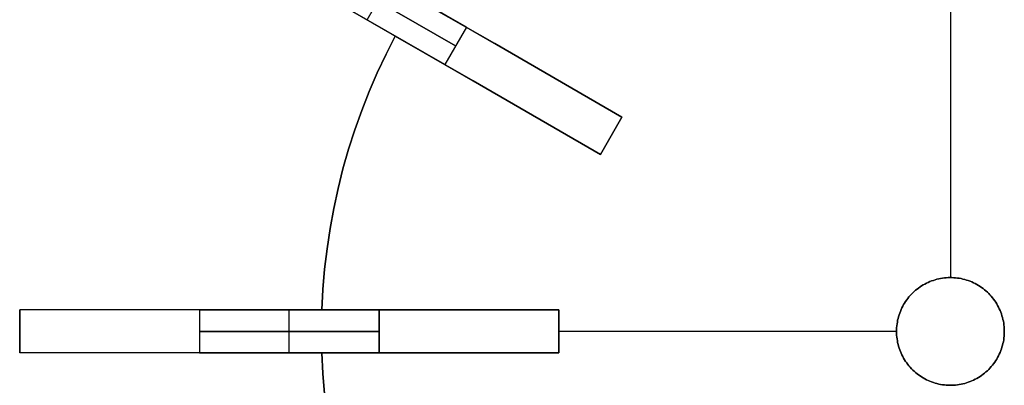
# Model space of a CAD drawing. Header units: millimetres. Extents: x 161 to 3923, y -487 to 1291.
# Tile 15 of 40: x 1083 to 1357, y 752 to 854. Entities that reach past the tile are written whole.
import ezdxf

# ---------------------------------------------------------------- set-up
doc = ezdxf.new("R2010")
doc.units = ezdxf.units.MM
doc.layers.add('Predeterminada', color=7, linetype='Continuous')

msp = doc.modelspace()

# ---------------------------------------------------------------- linework, layer by layer
at = {"layer": 'Predeterminada', "color": 254, "true_color": 0xf3e5b7}
for points in [[(1251.04, 826.92), (1121.14, 901.92)], [(1245.04, 816.52), (1115.14, 891.52)], [(1207.74, 851.92), (1164.44, 876.92)], [(1164.44, 876.92), (1207.74, 851.92)], [(1342.44, 876.22), (1342.44, 782.22)], [(1342.44, 876.22), (1342.44, 782.22)], [(1161.44, 871.72), (1204.74, 846.72)], [(1204.74, 846.72), (1161.44, 871.72)], [(1158.44, 866.52), (1201.74, 841.52)], [(1201.74, 841.52), (1158.44, 866.52)], [(1180.09, 854.02), (1186.09, 864.42)], [(1215.64, 847.36), (1193.97, 859.87)], [(1193.97, 859.87), (1215.64, 847.36)], [(1167.54, 773.22), (1167.83, 778.9), (1168.3, 784.57), (1168.96, 790.22), (1169.8, 795.84), (1170.82, 801.44), (1172.02, 807), (1173.4, 812.51), (1174.96, 817.98), (1176.7, 823.4), (1178.61, 828.75), (1180.7, 834.05), (1182.96, 839.27), (1185.38, 844.41), (1187.97, 849.47)], [(1187.97, 849.47), (1185.38, 844.41), (1182.96, 839.27), (1180.7, 834.05), (1178.61, 828.75), (1176.7, 823.4), (1174.96, 817.98), (1173.4, 812.51), (1172.02, 807), (1170.82, 801.44), (1169.8, 795.84), (1168.96, 790.22), (1168.3, 784.57), (1167.83, 778.9), (1167.54, 773.22)], [(1167.54, 773.22), (1167.83, 778.9), (1168.3, 784.57), (1168.96, 790.22), (1169.8, 795.84), (1170.82, 801.44), (1172.02, 807), (1173.4, 812.51), (1174.96, 817.98), (1176.7, 823.4), (1178.61, 828.75), (1180.7, 834.05), (1182.96, 839.27), (1185.38, 844.41), (1187.97, 849.47)], [(1187.97, 849.47), (1209.64, 836.96)], [(1209.64, 836.96), (1187.97, 849.47)], [(1207.74, 851.92), (1201.74, 841.52)], [(1207.74, 851.92), (1201.74, 841.52)], [(1251.04, 826.92), (1215.64, 847.36)], [(1215.64, 847.36), (1251.04, 826.92)], [(1209.64, 836.96), (1245.04, 816.52)], [(1245.04, 816.52), (1209.64, 836.96)], [(1245.04, 816.52), (1251.04, 826.92)], [(1245.04, 816.52), (1251.04, 826.92)], [(1245.04, 816.52), (1251.04, 826.92)], [(1251.04, 826.92), (1245.04, 816.52)], [(1245.04, 816.52), (1251.04, 826.92)], [(1245.04, 816.52), (1251.04, 826.92)], [(1245.04, 816.52), (1251.04, 826.92)], [(1083.44, 773.22), (1083.44, 761.22)], [(1083.44, 773.22), (1083.44, 761.22)], [(1233.44, 773.22), (1083.44, 773.22)], [(1083.44, 761.22), (1083.44, 773.22)], [(1183.44, 773.22), (1133.44, 773.22)], [(1133.44, 773.22), (1183.44, 773.22)], [(1133.44, 773.22), (1133.44, 761.22)], [(1133.44, 773.22), (1133.44, 761.22)], [(1158.44, 761.22), (1158.44, 773.22)], [(1158.44, 761.22), (1158.44, 773.22)], [(1192.56, 773.22), (1167.54, 773.22)], [(1167.54, 773.22), (1192.56, 773.22)], [(1183.44, 761.22), (1183.44, 773.22)], [(1183.44, 773.22), (1183.44, 761.22)], [(1233.44, 773.22), (1192.56, 773.22)], [(1192.56, 773.22), (1233.44, 773.22)], [(1233.44, 761.22), (1233.44, 773.22)], [(1233.44, 773.22), (1233.44, 761.22)], [(1233.44, 761.22), (1233.44, 773.22)], [(1233.44, 761.22), (1233.44, 773.22)], [(1233.44, 761.22), (1233.44, 773.22)], [(1233.44, 761.22), (1233.44, 773.22)], [(1133.44, 767.22), (1183.44, 767.22)], [(1183.44, 767.22), (1133.44, 767.22)], [(1327.44, 767.22), (1233.44, 767.22)], [(1327.44, 767.22), (1233.44, 767.22)], [(1233.44, 761.22), (1083.44, 761.22)], [(1133.44, 761.22), (1183.44, 761.22)], [(1183.44, 761.22), (1133.44, 761.22)], [(1187.97, 684.97), (1185.38, 690.03), (1182.96, 695.18), (1180.7, 700.4), (1178.61, 705.69), (1176.7, 711.04), (1174.96, 716.46), (1173.4, 721.93), (1172.02, 727.44), (1170.82, 733), (1169.8, 738.6), (1168.96, 744.22), (1168.3, 749.87), (1167.83, 755.54), (1167.54, 761.22)], [(1167.54, 761.22), (1167.83, 755.54), (1168.3, 749.87), (1168.96, 744.22), (1169.8, 738.6), (1170.82, 733), (1172.02, 727.44), (1173.4, 721.93), (1174.96, 716.46), (1176.7, 711.04), (1178.61, 705.69), (1180.7, 700.4), (1182.96, 695.18), (1185.38, 690.03), (1187.97, 684.97)], [(1167.54, 761.22), (1192.56, 761.22)], [(1192.56, 761.22), (1167.54, 761.22)], [(1187.97, 684.97), (1185.38, 690.03), (1182.96, 695.18), (1180.7, 700.4), (1178.61, 705.69), (1176.7, 711.04), (1174.96, 716.46), (1173.4, 721.93), (1172.02, 727.44), (1170.82, 733), (1169.8, 738.6), (1168.96, 744.22), (1168.3, 749.87), (1167.83, 755.54), (1167.54, 761.22)], [(1192.56, 761.22), (1233.44, 761.22)], [(1233.44, 761.22), (1192.56, 761.22)]]:
    msp.add_lwpolyline(points, dxfattribs=at)
at = {"layer": 'Predeterminada', "color": 254, "true_color": 0xf3e5b7, "extrusion": (1, 0, 0)}
for points in [[(854.02, 621.04), (854.02, 1071.04)], [(849.47, 924.04), (849.47, 936.04)], [(826.92, 924.04), (826.92, 671.04)], [(826.92, 1021.04), (826.92, 936.04)], [(821.72, 924.04), (821.72, 671.04)], [(821.72, 1021.04), (821.72, 936.04)], [(816.52, 924.04), (816.52, 671.04)], [(816.52, 1021.04), (816.52, 936.04)], [(782.22, 936.04), (782.22, 924.04)], [(773.22, 646.04), (773.22, 996.04)], [(773.22, 596.04), (773.22, 1046.04)], [(773.22, 924.04), (773.22, 936.04)], [(773.22, 924.04), (773.22, 646.04)], [(773.22, 996.04), (773.22, 936.04)], [(767.22, 646.04), (767.22, 996.04)], [(767.22, 924.04), (767.22, 646.04)], [(767.22, 996.04), (767.22, 936.04)], [(767.22, 936.04), (767.22, 924.04)], [(761.22, 646.04), (761.22, 996.04)], [(761.22, 596.04), (761.22, 1046.04)], [(761.22, 924.04), (761.22, 936.04)], [(761.22, 924.04), (761.22, 646.04)], [(761.22, 996.04), (761.22, 936.04)]]:
    msp.add_lwpolyline(points, dxfattribs=at)
at = {"layer": 'Predeterminada', "color": 254, "true_color": 0xf3e5b7, "extrusion": (0.5, 0.866025, 1.11426e-14)}
msp.add_lwpolyline([(-669.98, 671.04), (-669.95, 669.33), (-669.86, 667.62), (-669.71, 665.92), (-669.51, 664.23), (-669.25, 662.54), (-668.93, 660.86), (-668.55, 659.2), (-668.12, 657.55), (-667.63, 655.91), (-667.09, 654.29), (-666.49, 652.69), (-665.84, 651.12), (-665.13, 649.56), (-664.37, 648.03), (-663.56, 646.53), (-662.7, 645.06), (-661.79, 643.61), (-660.82, 642.2), (-659.82, 640.82), (-658.76, 639.48), (-657.66, 638.18), (-656.52, 636.91), (-655.33, 635.68), (-654.1, 634.49), (-652.84, 633.35), (-651.53, 632.25), (-650.19, 631.2), (-648.81, 630.19), (-647.4, 629.23), (-645.96, 628.31), (-644.48, 627.45), (-642.98, 626.64), (-641.45, 625.88), (-639.9, 625.18), (-638.32, 624.52), (-636.72, 623.92), (-635.1, 623.38), (-633.47, 622.89), (-631.81, 622.46), (-630.15, 622.08), (-628.47, 621.76), (-626.78, 621.5), (-625.09, 621.3), (-623.39, 621.15), (-621.68, 621.06), (-619.98, 621.04)], dxfattribs=at)
at = {"layer": 'Predeterminada', "color": 254, "true_color": 0xf3e5b7, "extrusion": (0.5, 0.866025, -1.73616e-14)}
msp.add_lwpolyline([(-619.98, 1071.04), (-621.68, 1071.01), (-623.39, 1070.92), (-625.09, 1070.77), (-626.78, 1070.57), (-628.47, 1070.31), (-630.15, 1069.99), (-631.81, 1069.61), (-633.47, 1069.18), (-635.1, 1068.69), (-636.72, 1068.15), (-638.32, 1067.55), (-639.9, 1066.9), (-641.45, 1066.19), (-642.98, 1065.43), (-644.48, 1064.62), (-645.96, 1063.76), (-647.4, 1062.84), (-648.81, 1061.88), (-650.19, 1060.88), (-651.53, 1059.82), (-652.84, 1058.72), (-654.1, 1057.58), (-655.33, 1056.39), (-656.52, 1055.16), (-657.66, 1053.9), (-658.76, 1052.59), (-659.82, 1051.25), (-660.82, 1049.87), (-661.79, 1048.46), (-662.7, 1047.01), (-663.56, 1045.54), (-664.37, 1044.04), (-665.13, 1042.51), (-665.84, 1040.96), (-666.49, 1039.38), (-667.09, 1037.78), (-667.63, 1036.16), (-668.12, 1034.53), (-668.55, 1032.87), (-668.93, 1031.21), (-669.25, 1029.53), (-669.51, 1027.84), (-669.71, 1026.15), (-669.86, 1024.45), (-669.95, 1022.74), (-669.98, 1021.04)], dxfattribs=at)
at = {"layer": 'Predeterminada', "color": 254, "true_color": 0xf3e5b7, "extrusion": (0.5, 0.866025, 1.93149e-15)}
msp.add_lwpolyline([(-669.98, 671.04), (-669.95, 669.33), (-669.86, 667.62), (-669.71, 665.92), (-669.51, 664.23), (-669.25, 662.54), (-668.93, 660.86), (-668.55, 659.2), (-668.12, 657.55), (-667.63, 655.91), (-667.09, 654.29), (-666.49, 652.69), (-665.84, 651.12), (-665.13, 649.56), (-664.37, 648.03), (-663.56, 646.53), (-662.7, 645.06), (-661.79, 643.61), (-660.82, 642.2), (-659.82, 640.82), (-658.76, 639.48), (-657.66, 638.18), (-656.52, 636.91), (-655.33, 635.68), (-654.1, 634.49), (-652.84, 633.35), (-651.53, 632.25), (-650.19, 631.2), (-648.81, 630.19), (-647.4, 629.23), (-645.96, 628.31), (-644.48, 627.45), (-642.98, 626.64), (-641.45, 625.88), (-639.9, 625.18), (-638.32, 624.52), (-636.72, 623.92), (-635.1, 623.38), (-633.47, 622.89), (-631.81, 622.46), (-630.15, 622.08), (-628.47, 621.76), (-626.78, 621.5), (-625.09, 621.3), (-623.39, 621.15), (-621.68, 621.06), (-619.98, 621.04)], dxfattribs=at)
at = {"layer": 'Predeterminada', "color": 254, "true_color": 0xf3e5b7, "extrusion": (0.5, 0.866025, -4.31116e-15)}
msp.add_lwpolyline([(-619.98, 1071.04), (-621.68, 1071.01), (-623.39, 1070.92), (-625.09, 1070.77), (-626.78, 1070.57), (-628.47, 1070.31), (-630.15, 1069.99), (-631.81, 1069.61), (-633.47, 1069.18), (-635.1, 1068.69), (-636.72, 1068.15), (-638.32, 1067.55), (-639.9, 1066.9), (-641.45, 1066.19), (-642.98, 1065.43), (-644.48, 1064.62), (-645.96, 1063.76), (-647.4, 1062.84), (-648.81, 1061.88), (-650.19, 1060.88), (-651.53, 1059.82), (-652.84, 1058.72), (-654.1, 1057.58), (-655.33, 1056.39), (-656.52, 1055.16), (-657.66, 1053.9), (-658.76, 1052.59), (-659.82, 1051.25), (-660.82, 1049.87), (-661.79, 1048.46), (-662.7, 1047.01), (-663.56, 1045.54), (-664.37, 1044.04), (-665.13, 1042.51), (-665.84, 1040.96), (-666.49, 1039.38), (-667.09, 1037.78), (-667.63, 1036.16), (-668.12, 1034.53), (-668.55, 1032.87), (-668.93, 1031.21), (-669.25, 1029.53), (-669.51, 1027.84), (-669.71, 1026.15), (-669.86, 1024.45), (-669.95, 1022.74), (-669.98, 1021.04)], dxfattribs=at)
at = {"layer": 'Predeterminada', "color": 254, "true_color": 0xf3e5b7, "extrusion": (0.5, 0.866025, 1.02678e-14)}
msp.add_lwpolyline([(-669.98, 671.04), (-669.95, 669.33), (-669.86, 667.62), (-669.71, 665.92), (-669.51, 664.23), (-669.25, 662.54), (-668.93, 660.86), (-668.55, 659.2), (-668.12, 657.55), (-667.63, 655.91), (-667.09, 654.29), (-666.49, 652.69), (-665.84, 651.12), (-665.13, 649.56), (-664.37, 648.03), (-663.56, 646.53), (-662.7, 645.06), (-661.79, 643.61), (-660.82, 642.2), (-659.82, 640.82), (-658.76, 639.48), (-657.66, 638.18), (-656.52, 636.91), (-655.33, 635.68), (-654.1, 634.49), (-652.84, 633.35), (-651.53, 632.25), (-650.19, 631.2), (-648.81, 630.19), (-647.4, 629.23), (-645.96, 628.31), (-644.48, 627.45), (-642.98, 626.64), (-641.45, 625.88), (-639.9, 625.18), (-638.32, 624.52), (-636.72, 623.92), (-635.1, 623.38), (-633.47, 622.89), (-631.81, 622.46), (-630.15, 622.08), (-628.47, 621.76), (-626.78, 621.5), (-625.09, 621.3), (-623.39, 621.15), (-621.68, 621.06), (-619.98, 621.04)], dxfattribs=at)
at = {"layer": 'Predeterminada', "color": 254, "true_color": 0xf3e5b7, "extrusion": (0.5, 0.866025, -1.5749e-14)}
msp.add_lwpolyline([(-619.98, 1071.04), (-621.68, 1071.01), (-623.39, 1070.92), (-625.09, 1070.77), (-626.78, 1070.57), (-628.47, 1070.31), (-630.15, 1069.99), (-631.81, 1069.61), (-633.47, 1069.18), (-635.1, 1068.69), (-636.72, 1068.15), (-638.32, 1067.55), (-639.9, 1066.9), (-641.45, 1066.19), (-642.98, 1065.43), (-644.48, 1064.62), (-645.96, 1063.76), (-647.4, 1062.84), (-648.81, 1061.88), (-650.19, 1060.88), (-651.53, 1059.82), (-652.84, 1058.72), (-654.1, 1057.58), (-655.33, 1056.39), (-656.52, 1055.16), (-657.66, 1053.9), (-658.76, 1052.59), (-659.82, 1051.25), (-660.82, 1049.87), (-661.79, 1048.46), (-662.7, 1047.01), (-663.56, 1045.54), (-664.37, 1044.04), (-665.13, 1042.51), (-665.84, 1040.96), (-666.49, 1039.38), (-667.09, 1037.78), (-667.63, 1036.16), (-668.12, 1034.53), (-668.55, 1032.87), (-668.93, 1031.21), (-669.25, 1029.53), (-669.51, 1027.84), (-669.71, 1026.15), (-669.86, 1024.45), (-669.95, 1022.74), (-669.98, 1021.04)], dxfattribs=at)
at = {"layer": 'Predeterminada', "color": 254, "true_color": 0xf3e5b7}
for points in [[(1327.44, 767.22), (1327.45, 766.7), (1327.48, 766.18), (1327.52, 765.66), (1327.58, 765.14), (1327.67, 764.63), (1327.76, 764.12), (1327.88, 763.61), (1328.01, 763.11), (1328.17, 762.61), (1328.33, 762.12), (1328.52, 761.63), (1328.72, 761.15), (1328.94, 760.68), (1329.18, 760.21), (1329.43, 759.76), (1329.69, 759.31), (1329.98, 758.87), (1330.27, 758.45), (1330.59, 758.03), (1330.91, 757.62), (1331.25, 757.23), (1331.61, 756.85), (1331.97, 756.48), (1332.35, 756.12), (1332.74, 755.78), (1333.15, 755.45), (1333.56, 755.13), (1333.98, 754.83), (1334.42, 754.55), (1334.86, 754.27), (1335.32, 754.02), (1335.78, 753.78), (1336.25, 753.56), (1336.73, 753.35), (1337.21, 753.16), (1337.71, 752.99), (1338.2, 752.83), (1338.7, 752.69), (1339.21, 752.57), (1339.72, 752.47), (1340.23, 752.38), (1340.75, 752.32), (1341.27, 752.27), (1341.79, 752.24), (1342.31, 752.22), (1342.83, 752.23), (1343.35, 752.25), (1343.87, 752.29), (1344.39, 752.35), (1344.9, 752.42), (1345.41, 752.52), (1345.92, 752.63), (1346.43, 752.76), (1346.93, 752.91), (1347.42, 753.07), (1347.91, 753.25), (1348.39, 753.45), (1348.86, 753.67), (1349.33, 753.9), (1349.79, 754.14), (1350.24, 754.41), (1350.68, 754.69), (1351.11, 754.98), (1351.53, 755.29), (1351.94, 755.61), (1352.33, 755.95), (1352.72, 756.3), (1353.09, 756.66), (1353.45, 757.04), (1353.8, 757.43), (1354.13, 757.83), (1354.45, 758.24), (1354.76, 758.66), (1355.05, 759.09), (1355.32, 759.53), (1355.58, 759.99), (1355.82, 760.45), (1356.05, 760.91), (1356.26, 761.39), (1356.45, 761.87), (1356.63, 762.36), (1356.79, 762.86), (1356.93, 763.36), (1357.06, 763.87), (1357.17, 764.37), (1357.26, 764.89), (1357.33, 765.4), (1357.38, 765.92), (1357.42, 766.44), (1357.44, 766.96), (1357.44, 767.48), (1357.42, 768), (1357.38, 768.52), (1357.33, 769.04), (1357.26, 769.55), (1357.17, 770.07), (1357.06, 770.58), (1356.93, 771.08), (1356.79, 771.58), (1356.63, 772.08), (1356.45, 772.57), (1356.26, 773.05), (1356.05, 773.53), (1355.82, 774), (1355.58, 774.46), (1355.32, 774.91), (1355.05, 775.35), (1354.76, 775.78), (1354.45, 776.21), (1354.13, 776.62), (1353.8, 777.02), (1353.45, 777.41), (1353.09, 777.78), (1352.72, 778.14), (1352.33, 778.5), (1351.94, 778.83), (1351.53, 779.15), (1351.11, 779.46), (1350.68, 779.76), (1350.24, 780.03), (1349.79, 780.3), (1349.33, 780.54), (1348.86, 780.78), (1348.39, 780.99), (1347.91, 781.19), (1347.42, 781.37), (1346.93, 781.53), (1346.43, 781.68), (1345.92, 781.81), (1345.41, 781.92), (1344.9, 782.02), (1344.39, 782.09), (1343.87, 782.15), (1343.35, 782.19), (1342.83, 782.22), (1342.31, 782.22), (1341.79, 782.21), (1341.27, 782.18), (1340.75, 782.13), (1340.23, 782.06), (1339.72, 781.97), (1339.21, 781.87), (1338.7, 781.75), (1338.2, 781.61), (1337.71, 781.45), (1337.21, 781.28), (1336.73, 781.09), (1336.25, 780.89), (1335.78, 780.66), (1335.32, 780.42), (1334.86, 780.17), (1334.42, 779.9), (1333.98, 779.61), (1333.56, 779.31), (1333.15, 778.99), (1332.74, 778.67), (1332.35, 778.32), (1331.97, 777.96), (1331.61, 777.6), (1331.25, 777.21), (1330.91, 776.82), (1330.59, 776.41), (1330.27, 776), (1329.98, 775.57), (1329.69, 775.13), (1329.43, 774.68), (1329.18, 774.23), (1328.94, 773.76), (1328.72, 773.29), (1328.52, 772.81), (1328.33, 772.32), (1328.17, 771.83), (1328.01, 771.33), (1327.88, 770.83), (1327.76, 770.32), (1327.67, 769.81), (1327.58, 769.3), (1327.52, 768.78), (1327.48, 768.26), (1327.45, 767.74)], [(1327.44, 767.22), (1327.45, 767.74), (1327.48, 768.26), (1327.52, 768.78), (1327.58, 769.3), (1327.67, 769.81), (1327.76, 770.32), (1327.88, 770.83), (1328.01, 771.33), (1328.17, 771.83), (1328.33, 772.32), (1328.52, 772.81), (1328.72, 773.29), (1328.94, 773.76), (1329.18, 774.23), (1329.43, 774.68), (1329.69, 775.13), (1329.98, 775.57), (1330.27, 776), (1330.59, 776.41), (1330.91, 776.82), (1331.25, 777.21), (1331.61, 777.6), (1331.97, 777.96), (1332.35, 778.32), (1332.74, 778.67), (1333.15, 778.99), (1333.56, 779.31), (1333.98, 779.61), (1334.42, 779.9), (1334.86, 780.17), (1335.32, 780.42), (1335.78, 780.66), (1336.25, 780.89), (1336.73, 781.09), (1337.21, 781.28), (1337.71, 781.45), (1338.2, 781.61), (1338.7, 781.75), (1339.21, 781.87), (1339.72, 781.97), (1340.23, 782.06), (1340.75, 782.13), (1341.27, 782.18), (1341.79, 782.21), (1342.31, 782.22), (1342.83, 782.22), (1343.35, 782.19), (1343.87, 782.15), (1344.39, 782.09), (1344.9, 782.02), (1345.41, 781.92), (1345.92, 781.81), (1346.43, 781.68), (1346.93, 781.53), (1347.42, 781.37), (1347.91, 781.19), (1348.39, 780.99), (1348.86, 780.78), (1349.33, 780.54), (1349.79, 780.3), (1350.24, 780.03), (1350.68, 779.76), (1351.11, 779.46), (1351.53, 779.15), (1351.94, 778.83), (1352.33, 778.5), (1352.72, 778.14), (1353.09, 777.78), (1353.45, 777.41), (1353.8, 777.02), (1354.13, 776.62), (1354.45, 776.21), (1354.76, 775.78), (1355.05, 775.35), (1355.32, 774.91), (1355.58, 774.46), (1355.82, 774), (1356.05, 773.53), (1356.26, 773.05), (1356.45, 772.57), (1356.63, 772.08), (1356.79, 771.58), (1356.93, 771.08), (1357.06, 770.58), (1357.17, 770.07), (1357.26, 769.55), (1357.33, 769.04), (1357.38, 768.52), (1357.42, 768), (1357.44, 767.48), (1357.44, 766.96), (1357.42, 766.44), (1357.38, 765.92), (1357.33, 765.4), (1357.26, 764.89), (1357.17, 764.37), (1357.06, 763.87), (1356.93, 763.36), (1356.79, 762.86), (1356.63, 762.36), (1356.45, 761.87), (1356.26, 761.39), (1356.05, 760.91), (1355.82, 760.45), (1355.58, 759.99), (1355.32, 759.53), (1355.05, 759.09), (1354.76, 758.66), (1354.45, 758.24), (1354.13, 757.83), (1353.8, 757.43), (1353.45, 757.04), (1353.09, 756.66), (1352.72, 756.3), (1352.33, 755.95), (1351.94, 755.61), (1351.53, 755.29), (1351.11, 754.98), (1350.68, 754.69), (1350.24, 754.41), (1349.79, 754.14), (1349.33, 753.9), (1348.86, 753.67), (1348.39, 753.45), (1347.91, 753.25), (1347.42, 753.07), (1346.93, 752.91), (1346.43, 752.76), (1345.92, 752.63), (1345.41, 752.52), (1344.9, 752.42), (1344.39, 752.35), (1343.87, 752.29), (1343.35, 752.25), (1342.83, 752.23), (1342.31, 752.22), (1341.79, 752.24), (1341.27, 752.27), (1340.75, 752.32), (1340.23, 752.38), (1339.72, 752.47), (1339.21, 752.57), (1338.7, 752.69), (1338.2, 752.83), (1337.71, 752.99), (1337.21, 753.16), (1336.73, 753.35), (1336.25, 753.56), (1335.78, 753.78), (1335.32, 754.02), (1334.86, 754.27), (1334.42, 754.55), (1333.98, 754.83), (1333.56, 755.13), (1333.15, 755.45), (1332.74, 755.78), (1332.35, 756.12), (1331.97, 756.48), (1331.61, 756.85), (1331.25, 757.23), (1330.91, 757.62), (1330.59, 758.03), (1330.27, 758.45), (1329.98, 758.87), (1329.69, 759.31), (1329.43, 759.76), (1329.18, 760.21), (1328.94, 760.68), (1328.72, 761.15), (1328.52, 761.63), (1328.33, 762.12), (1328.17, 762.61), (1328.01, 763.11), (1327.88, 763.61), (1327.76, 764.12), (1327.67, 764.63), (1327.58, 765.14), (1327.52, 765.66), (1327.48, 766.18), (1327.45, 766.7)], [(1327.44, 767.22), (1327.45, 767.74), (1327.48, 768.26), (1327.52, 768.78), (1327.58, 769.3), (1327.67, 769.81), (1327.76, 770.32), (1327.88, 770.83), (1328.01, 771.33), (1328.17, 771.83), (1328.33, 772.32), (1328.52, 772.81), (1328.72, 773.29), (1328.94, 773.76), (1329.18, 774.23), (1329.43, 774.68), (1329.69, 775.13), (1329.98, 775.57), (1330.27, 776), (1330.59, 776.41), (1330.91, 776.82), (1331.25, 777.21), (1331.61, 777.6), (1331.97, 777.96), (1332.35, 778.32), (1332.74, 778.67), (1333.15, 778.99), (1333.56, 779.31), (1333.98, 779.61), (1334.42, 779.9), (1334.86, 780.17), (1335.32, 780.42), (1335.78, 780.66), (1336.25, 780.89), (1336.73, 781.09), (1337.21, 781.28), (1337.71, 781.45), (1338.2, 781.61), (1338.7, 781.75), (1339.21, 781.87), (1339.72, 781.97), (1340.23, 782.06), (1340.75, 782.13), (1341.27, 782.18), (1341.79, 782.21), (1342.31, 782.22), (1342.83, 782.22), (1343.35, 782.19), (1343.87, 782.15), (1344.39, 782.09), (1344.9, 782.02), (1345.41, 781.92), (1345.92, 781.81), (1346.43, 781.68), (1346.93, 781.53), (1347.42, 781.37), (1347.91, 781.19), (1348.39, 780.99), (1348.86, 780.78), (1349.33, 780.54), (1349.79, 780.3), (1350.24, 780.03), (1350.68, 779.76), (1351.11, 779.46), (1351.53, 779.15), (1351.94, 778.83), (1352.33, 778.5), (1352.72, 778.14), (1353.09, 777.78), (1353.45, 777.41), (1353.8, 777.02), (1354.13, 776.62), (1354.45, 776.21), (1354.76, 775.78), (1355.05, 775.35), (1355.32, 774.91), (1355.58, 774.46), (1355.82, 774), (1356.05, 773.53), (1356.26, 773.05), (1356.45, 772.57), (1356.63, 772.08), (1356.79, 771.58), (1356.93, 771.08), (1357.06, 770.58), (1357.17, 770.07), (1357.26, 769.55), (1357.33, 769.04), (1357.38, 768.52), (1357.42, 768), (1357.44, 767.48), (1357.44, 766.96), (1357.42, 766.44), (1357.38, 765.92), (1357.33, 765.4), (1357.26, 764.89), (1357.17, 764.37), (1357.06, 763.87), (1356.93, 763.36), (1356.79, 762.86), (1356.63, 762.36), (1356.45, 761.87), (1356.26, 761.39), (1356.05, 760.91), (1355.82, 760.45), (1355.58, 759.99), (1355.32, 759.53), (1355.05, 759.09), (1354.76, 758.66), (1354.45, 758.24), (1354.13, 757.83), (1353.8, 757.43), (1353.45, 757.04), (1353.09, 756.66), (1352.72, 756.3), (1352.33, 755.95), (1351.94, 755.61), (1351.53, 755.29), (1351.11, 754.98), (1350.68, 754.69), (1350.24, 754.41), (1349.79, 754.14), (1349.33, 753.9), (1348.86, 753.67), (1348.39, 753.45), (1347.91, 753.25), (1347.42, 753.07), (1346.93, 752.91), (1346.43, 752.76), (1345.92, 752.63), (1345.41, 752.52), (1344.9, 752.42), (1344.39, 752.35), (1343.87, 752.29), (1343.35, 752.25), (1342.83, 752.23), (1342.31, 752.22), (1341.79, 752.24), (1341.27, 752.27), (1340.75, 752.32), (1340.23, 752.38), (1339.72, 752.47), (1339.21, 752.57), (1338.7, 752.69), (1338.2, 752.83), (1337.71, 752.99), (1337.21, 753.16), (1336.73, 753.35), (1336.25, 753.56), (1335.78, 753.78), (1335.32, 754.02), (1334.86, 754.27), (1334.42, 754.55), (1333.98, 754.83), (1333.56, 755.13), (1333.15, 755.45), (1332.74, 755.78), (1332.35, 756.12), (1331.97, 756.48), (1331.61, 756.85), (1331.25, 757.23), (1330.91, 757.62), (1330.59, 758.03), (1330.27, 758.45), (1329.98, 758.87), (1329.69, 759.31), (1329.43, 759.76), (1329.18, 760.21), (1328.94, 760.68), (1328.72, 761.15), (1328.52, 761.63), (1328.33, 762.12), (1328.17, 762.61), (1328.01, 763.11), (1327.88, 763.61), (1327.76, 764.12), (1327.67, 764.63), (1327.58, 765.14), (1327.52, 765.66), (1327.48, 766.18), (1327.45, 766.7)]]:
    msp.add_lwpolyline(points, close=True, dxfattribs=at)
at = {"layer": 'Predeterminada', "color": 254, "true_color": 0xf3e5b7, "extrusion": (0, 1, 0)}
for points in [[(-1083.44, 996.04), (-1083.47, 997.74), (-1083.56, 999.45), (-1083.7, 1001.15), (-1083.91, 1002.84), (-1084.17, 1004.53), (-1084.49, 1006.21), (-1084.86, 1007.87), (-1085.29, 1009.53), (-1085.78, 1011.16), (-1086.33, 1012.78), (-1086.93, 1014.38), (-1087.58, 1015.96), (-1088.29, 1017.51), (-1089.05, 1019.04), (-1089.86, 1020.54), (-1090.72, 1022.01), (-1091.63, 1023.46), (-1092.59, 1024.87), (-1093.6, 1026.25), (-1094.65, 1027.59), (-1095.75, 1028.9), (-1096.9, 1030.16), (-1098.08, 1031.39), (-1099.31, 1032.58), (-1100.58, 1033.72), (-1101.89, 1034.82), (-1103.23, 1035.88), (-1104.61, 1036.88), (-1106.02, 1037.84), (-1107.46, 1038.76), (-1108.93, 1039.62), (-1110.44, 1040.43), (-1111.97, 1041.19), (-1113.52, 1041.9), (-1115.1, 1042.55), (-1116.7, 1043.15), (-1118.31, 1043.69), (-1119.95, 1044.18), (-1121.6, 1044.61), (-1123.27, 1044.99), (-1124.94, 1045.31), (-1126.63, 1045.57), (-1128.33, 1045.77), (-1130.03, 1045.92), (-1131.73, 1046.01), (-1133.44, 1046.04)], [(-1133.44, 596.04), (-1131.73, 596.06), (-1130.03, 596.15), (-1128.33, 596.3), (-1126.63, 596.5), (-1124.94, 596.76), (-1123.27, 597.08), (-1121.6, 597.46), (-1119.95, 597.89), (-1118.31, 598.38), (-1116.7, 598.92), (-1115.1, 599.52), (-1113.52, 600.18), (-1111.97, 600.88), (-1110.44, 601.64), (-1108.93, 602.45), (-1107.46, 603.31), (-1106.02, 604.23), (-1104.61, 605.19), (-1103.23, 606.2), (-1101.89, 607.25), (-1100.58, 608.35), (-1099.31, 609.49), (-1098.08, 610.68), (-1096.9, 611.91), (-1095.75, 613.18), (-1094.65, 614.48), (-1093.6, 615.82), (-1092.59, 617.2), (-1091.63, 618.61), (-1090.72, 620.06), (-1089.86, 621.53), (-1089.05, 623.03), (-1088.29, 624.56), (-1087.58, 626.12), (-1086.93, 627.69), (-1086.33, 629.29), (-1085.78, 630.91), (-1085.29, 632.55), (-1084.86, 634.2), (-1084.49, 635.86), (-1084.17, 637.54), (-1083.91, 639.23), (-1083.7, 640.92), (-1083.56, 642.62), (-1083.47, 644.33), (-1083.44, 646.04)], [(-1233.44, 646.04), (-1233.41, 644.33), (-1233.32, 642.62), (-1233.18, 640.92), (-1232.97, 639.23), (-1232.71, 637.54), (-1232.39, 635.86), (-1232.02, 634.2), (-1231.59, 632.55), (-1231.1, 630.91), (-1230.55, 629.29), (-1229.95, 627.69), (-1229.3, 626.12), (-1228.59, 624.56), (-1227.83, 623.03), (-1227.02, 621.53), (-1226.16, 620.06), (-1225.25, 618.61), (-1224.29, 617.2), (-1223.28, 615.82), (-1222.23, 614.48), (-1221.13, 613.18), (-1219.98, 611.91), (-1218.8, 610.68), (-1217.57, 609.49), (-1216.3, 608.35), (-1214.99, 607.25), (-1213.65, 606.2), (-1212.27, 605.19), (-1210.86, 604.23), (-1209.42, 603.31), (-1207.95, 602.45), (-1206.44, 601.64), (-1204.91, 600.88), (-1203.36, 600.18), (-1201.78, 599.52), (-1200.18, 598.92), (-1198.57, 598.38), (-1196.93, 597.89), (-1195.28, 597.46), (-1193.61, 597.08), (-1191.94, 596.76), (-1190.25, 596.5), (-1188.55, 596.3), (-1186.85, 596.15), (-1185.15, 596.06), (-1183.44, 596.04)], [(-1183.44, 1046.04), (-1185.15, 1046.01), (-1186.85, 1045.92), (-1188.55, 1045.77), (-1190.25, 1045.57), (-1191.94, 1045.31), (-1193.61, 1044.99), (-1195.28, 1044.61), (-1196.93, 1044.18), (-1198.57, 1043.69), (-1200.18, 1043.15), (-1201.78, 1042.55), (-1203.36, 1041.9), (-1204.91, 1041.19), (-1206.44, 1040.43), (-1207.95, 1039.62), (-1209.42, 1038.76), (-1210.86, 1037.84), (-1212.27, 1036.88), (-1213.65, 1035.88), (-1214.99, 1034.82), (-1216.3, 1033.72), (-1217.57, 1032.58), (-1218.8, 1031.39), (-1219.98, 1030.16), (-1221.13, 1028.9), (-1222.23, 1027.59), (-1223.28, 1026.25), (-1224.29, 1024.87), (-1225.25, 1023.46), (-1226.16, 1022.01), (-1227.02, 1020.54), (-1227.83, 1019.04), (-1228.59, 1017.51), (-1229.3, 1015.96), (-1229.95, 1014.38), (-1230.55, 1012.78), (-1231.1, 1011.16), (-1231.59, 1009.53), (-1232.02, 1007.87), (-1232.39, 1006.21), (-1232.71, 1004.53), (-1232.97, 1002.84), (-1233.18, 1001.15), (-1233.32, 999.45), (-1233.41, 997.74), (-1233.44, 996.04)], [(-1083.44, 996.04), (-1083.47, 997.74), (-1083.56, 999.45), (-1083.7, 1001.15), (-1083.91, 1002.84), (-1084.17, 1004.53), (-1084.49, 1006.21), (-1084.86, 1007.87), (-1085.29, 1009.53), (-1085.78, 1011.16), (-1086.33, 1012.78), (-1086.93, 1014.38), (-1087.58, 1015.96), (-1088.29, 1017.51), (-1089.05, 1019.04), (-1089.86, 1020.54), (-1090.72, 1022.01), (-1091.63, 1023.46), (-1092.59, 1024.87), (-1093.6, 1026.25), (-1094.65, 1027.59), (-1095.75, 1028.9), (-1096.9, 1030.16), (-1098.08, 1031.39), (-1099.31, 1032.58), (-1100.58, 1033.72), (-1101.89, 1034.82), (-1103.23, 1035.88), (-1104.61, 1036.88), (-1106.02, 1037.84), (-1107.46, 1038.76), (-1108.93, 1039.62), (-1110.44, 1040.43), (-1111.97, 1041.19), (-1113.52, 1041.9), (-1115.1, 1042.55), (-1116.7, 1043.15), (-1118.31, 1043.69), (-1119.95, 1044.18), (-1121.6, 1044.61), (-1123.27, 1044.99), (-1124.94, 1045.31), (-1126.63, 1045.57), (-1128.33, 1045.77), (-1130.03, 1045.92), (-1131.73, 1046.01), (-1133.44, 1046.04)], [(-1133.44, 596.04), (-1131.73, 596.06), (-1130.03, 596.15), (-1128.33, 596.3), (-1126.63, 596.5), (-1124.94, 596.76), (-1123.27, 597.08), (-1121.6, 597.46), (-1119.95, 597.89), (-1118.31, 598.38), (-1116.7, 598.92), (-1115.1, 599.52), (-1113.52, 600.18), (-1111.97, 600.88), (-1110.44, 601.64), (-1108.93, 602.45), (-1107.46, 603.31), (-1106.02, 604.23), (-1104.61, 605.19), (-1103.23, 606.2), (-1101.89, 607.25), (-1100.58, 608.35), (-1099.31, 609.49), (-1098.08, 610.68), (-1096.9, 611.91), (-1095.75, 613.18), (-1094.65, 614.48), (-1093.6, 615.82), (-1092.59, 617.2), (-1091.63, 618.61), (-1090.72, 620.06), (-1089.86, 621.53), (-1089.05, 623.03), (-1088.29, 624.56), (-1087.58, 626.12), (-1086.93, 627.69), (-1086.33, 629.29), (-1085.78, 630.91), (-1085.29, 632.55), (-1084.86, 634.2), (-1084.49, 635.86), (-1084.17, 637.54), (-1083.91, 639.23), (-1083.7, 640.92), (-1083.56, 642.62), (-1083.47, 644.33), (-1083.44, 646.04)], [(-1233.44, 646.04), (-1233.41, 644.33), (-1233.32, 642.62), (-1233.18, 640.92), (-1232.97, 639.23), (-1232.71, 637.54), (-1232.39, 635.86), (-1232.02, 634.2), (-1231.59, 632.55), (-1231.1, 630.91), (-1230.55, 629.29), (-1229.95, 627.69), (-1229.3, 626.12), (-1228.59, 624.56), (-1227.83, 623.03), (-1227.02, 621.53), (-1226.16, 620.06), (-1225.25, 618.61), (-1224.29, 617.2), (-1223.28, 615.82), (-1222.23, 614.48), (-1221.13, 613.18), (-1219.98, 611.91), (-1218.8, 610.68), (-1217.57, 609.49), (-1216.3, 608.35), (-1214.99, 607.25), (-1213.65, 606.2), (-1212.27, 605.19), (-1210.86, 604.23), (-1209.42, 603.31), (-1207.95, 602.45), (-1206.44, 601.64), (-1204.91, 600.88), (-1203.36, 600.18), (-1201.78, 599.52), (-1200.18, 598.92), (-1198.57, 598.38), (-1196.93, 597.89), (-1195.28, 597.46), (-1193.61, 597.08), (-1191.94, 596.76), (-1190.25, 596.5), (-1188.55, 596.3), (-1186.85, 596.15), (-1185.15, 596.06), (-1183.44, 596.04)], [(-1183.44, 1046.04), (-1185.15, 1046.01), (-1186.85, 1045.92), (-1188.55, 1045.77), (-1190.25, 1045.57), (-1191.94, 1045.31), (-1193.61, 1044.99), (-1195.28, 1044.61), (-1196.93, 1044.18), (-1198.57, 1043.69), (-1200.18, 1043.15), (-1201.78, 1042.55), (-1203.36, 1041.9), (-1204.91, 1041.19), (-1206.44, 1040.43), (-1207.95, 1039.62), (-1209.42, 1038.76), (-1210.86, 1037.84), (-1212.27, 1036.88), (-1213.65, 1035.88), (-1214.99, 1034.82), (-1216.3, 1033.72), (-1217.57, 1032.58), (-1218.8, 1031.39), (-1219.98, 1030.16), (-1221.13, 1028.9), (-1222.23, 1027.59), (-1223.28, 1026.25), (-1224.29, 1024.87), (-1225.25, 1023.46), (-1226.16, 1022.01), (-1227.02, 1020.54), (-1227.83, 1019.04), (-1228.59, 1017.51), (-1229.3, 1015.96), (-1229.95, 1014.38), (-1230.55, 1012.78), (-1231.1, 1011.16), (-1231.59, 1009.53), (-1232.02, 1007.87), (-1232.39, 1006.21), (-1232.71, 1004.53), (-1232.97, 1002.84), (-1233.18, 1001.15), (-1233.32, 999.45), (-1233.41, 997.74), (-1233.44, 996.04)], [(-1083.44, 996.04), (-1083.47, 997.74), (-1083.56, 999.45), (-1083.7, 1001.15), (-1083.91, 1002.84), (-1084.17, 1004.53), (-1084.49, 1006.21), (-1084.86, 1007.87), (-1085.29, 1009.53), (-1085.78, 1011.16), (-1086.33, 1012.78), (-1086.93, 1014.38), (-1087.58, 1015.96), (-1088.29, 1017.51), (-1089.05, 1019.04), (-1089.86, 1020.54), (-1090.72, 1022.01), (-1091.63, 1023.46), (-1092.59, 1024.87), (-1093.6, 1026.25), (-1094.65, 1027.59), (-1095.75, 1028.9), (-1096.9, 1030.16), (-1098.08, 1031.39), (-1099.31, 1032.58), (-1100.58, 1033.72), (-1101.89, 1034.82), (-1103.23, 1035.88), (-1104.61, 1036.88), (-1106.02, 1037.84), (-1107.46, 1038.76), (-1108.93, 1039.62), (-1110.44, 1040.43), (-1111.97, 1041.19), (-1113.52, 1041.9), (-1115.1, 1042.55), (-1116.7, 1043.15), (-1118.31, 1043.69), (-1119.95, 1044.18), (-1121.6, 1044.61), (-1123.27, 1044.99), (-1124.94, 1045.31), (-1126.63, 1045.57), (-1128.33, 1045.77), (-1130.03, 1045.92), (-1131.73, 1046.01), (-1133.44, 1046.04)], [(-1133.44, 596.04), (-1131.73, 596.06), (-1130.03, 596.15), (-1128.33, 596.3), (-1126.63, 596.5), (-1124.94, 596.76), (-1123.27, 597.08), (-1121.6, 597.46), (-1119.95, 597.89), (-1118.31, 598.38), (-1116.7, 598.92), (-1115.1, 599.52), (-1113.52, 600.18), (-1111.97, 600.88), (-1110.44, 601.64), (-1108.93, 602.45), (-1107.46, 603.31), (-1106.02, 604.23), (-1104.61, 605.19), (-1103.23, 606.2), (-1101.89, 607.25), (-1100.58, 608.35), (-1099.31, 609.49), (-1098.08, 610.68), (-1096.9, 611.91), (-1095.75, 613.18), (-1094.65, 614.48), (-1093.6, 615.82), (-1092.59, 617.2), (-1091.63, 618.61), (-1090.72, 620.06), (-1089.86, 621.53), (-1089.05, 623.03), (-1088.29, 624.56), (-1087.58, 626.12), (-1086.93, 627.69), (-1086.33, 629.29), (-1085.78, 630.91), (-1085.29, 632.55), (-1084.86, 634.2), (-1084.49, 635.86), (-1084.17, 637.54), (-1083.91, 639.23), (-1083.7, 640.92), (-1083.56, 642.62), (-1083.47, 644.33), (-1083.44, 646.04)], [(-1233.44, 646.04), (-1233.41, 644.33), (-1233.32, 642.62), (-1233.18, 640.92), (-1232.97, 639.23), (-1232.71, 637.54), (-1232.39, 635.86), (-1232.02, 634.2), (-1231.59, 632.55), (-1231.1, 630.91), (-1230.55, 629.29), (-1229.95, 627.69), (-1229.3, 626.12), (-1228.59, 624.56), (-1227.83, 623.03), (-1227.02, 621.53), (-1226.16, 620.06), (-1225.25, 618.61), (-1224.29, 617.2), (-1223.28, 615.82), (-1222.23, 614.48), (-1221.13, 613.18), (-1219.98, 611.91), (-1218.8, 610.68), (-1217.57, 609.49), (-1216.3, 608.35), (-1214.99, 607.25), (-1213.65, 606.2), (-1212.27, 605.19), (-1210.86, 604.23), (-1209.42, 603.31), (-1207.95, 602.45), (-1206.44, 601.64), (-1204.91, 600.88), (-1203.36, 600.18), (-1201.78, 599.52), (-1200.18, 598.92), (-1198.57, 598.38), (-1196.93, 597.89), (-1195.28, 597.46), (-1193.61, 597.08), (-1191.94, 596.76), (-1190.25, 596.5), (-1188.55, 596.3), (-1186.85, 596.15), (-1185.15, 596.06), (-1183.44, 596.04)], [(-1183.44, 1046.04), (-1185.15, 1046.01), (-1186.85, 1045.92), (-1188.55, 1045.77), (-1190.25, 1045.57), (-1191.94, 1045.31), (-1193.61, 1044.99), (-1195.28, 1044.61), (-1196.93, 1044.18), (-1198.57, 1043.69), (-1200.18, 1043.15), (-1201.78, 1042.55), (-1203.36, 1041.9), (-1204.91, 1041.19), (-1206.44, 1040.43), (-1207.95, 1039.62), (-1209.42, 1038.76), (-1210.86, 1037.84), (-1212.27, 1036.88), (-1213.65, 1035.88), (-1214.99, 1034.82), (-1216.3, 1033.72), (-1217.57, 1032.58), (-1218.8, 1031.39), (-1219.98, 1030.16), (-1221.13, 1028.9), (-1222.23, 1027.59), (-1223.28, 1026.25), (-1224.29, 1024.87), (-1225.25, 1023.46), (-1226.16, 1022.01), (-1227.02, 1020.54), (-1227.83, 1019.04), (-1228.59, 1017.51), (-1229.3, 1015.96), (-1229.95, 1014.38), (-1230.55, 1012.78), (-1231.1, 1011.16), (-1231.59, 1009.53), (-1232.02, 1007.87), (-1232.39, 1006.21), (-1232.71, 1004.53), (-1232.97, 1002.84), (-1233.18, 1001.15), (-1233.32, 999.45), (-1233.41, 997.74), (-1233.44, 996.04)]]:
    msp.add_lwpolyline(points, dxfattribs=at)

doc.saveas('drawing.dxf')
